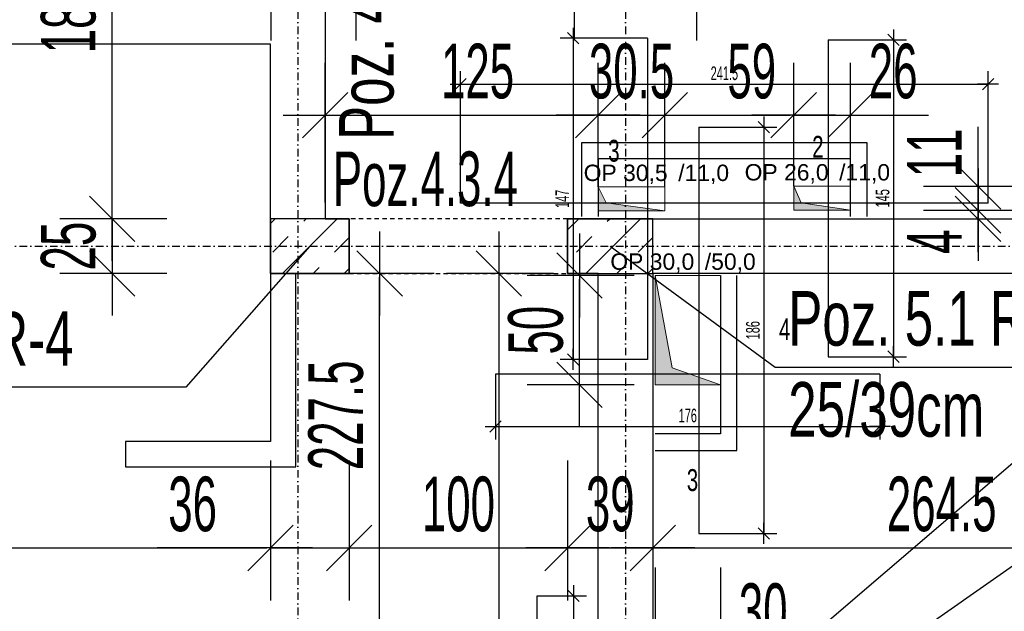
# Model space of a CAD drawing. Header units: millimetres. Extents: x -6373 to 10868, y -2819 to 2013.
# Tile 41 of 67: x 7677 to 8128, y -428 to -157. Entities that reach past the tile are written whole.
import ezdxf

# ---------------------------------------------------------------- set-up
doc = ezdxf.new("R2010")
doc.units = ezdxf.units.MM
doc.header["$LTSCALE"] = 10
doc.linetypes.add('MO', pattern=[0.7, 0.35, -0.17, 0.01, -0.17])
doc.linetypes.add('MP', pattern=[0.36, 0.2, -0.16])
for name, color, linetype in [('BA_szr', 1, 'Continuous'), ('BA_txs', 2, 'Continuous'), ('BA_wym', 1, 'Continuous'), ('BD_lpm', 1, 'MP'), ('BD_osm', 1, 'MO'), ('BD_wic', 1, 'Continuous'), ('BD_wig', 3, 'Continuous'), ('BZ_odn', 1, 'Continuous'), ('BZ_txs', 2, 'Continuous')]:
    doc.layers.add(name, color=color, linetype=linetype)
doc.layers.add('Nowe_A-Przebicia_Nr_pióra__1', color=7, linetype='Continuous', lineweight=13)
doc.layers.add('Nowe_A-Przebicia_Nr_pióra__102', color=7, linetype='Continuous', lineweight=5, true_color=0xcccccc)
doc.styles.add('BIKTS', font='bikromsw.shx', dxfattribs={"width": 0.8})
doc.styles.add('BIKWYM', font='bikromsw.shx', dxfattribs={"width": 0.6})
doc.styles.add('STYL_AUTOMATYCZNY_1', font='arial.ttf')
doc.dimstyles.new('BA_KR_100_cm', dxfattribs={"dimtxt": 25, "dimasz": 1.666667, "dimexe": 24, "dimexo": 0, "dimgap": 0, "dimtad": 0, "dimdec": 1, "dimrnd": 0.5, "dimzin": 9, "dimdsep": 46, "dimtxsty": 'BIKWYM', "dimblk": 'WYM-KR', "dimcen": 0, "dimdle": 20, "dimclrd": 256, "dimclre": 256, "dimclrt": 2, "dimadec": 0, "dimazin": 0, "dimtfac": 0.033333, "dimtdec": 1, "dimtmove": 0, "dimatfit": 3, "dimldrblk": 'WYM-KR', "dimfxl": 25, "dimfxlon": 1, "dimtvp": 0.8, "dimtolj": 1, "dimarcsym": 0})
doc.dimstyles.new('BA_KR_25_cm', dxfattribs={"dimscale": 0.25, "dimtxt": 25, "dimasz": 1.666667, "dimexe": 24, "dimexo": 0, "dimgap": 0, "dimtad": 0, "dimdec": 1, "dimrnd": 0.5, "dimzin": 9, "dimdsep": 46, "dimtxsty": 'BIKWYM', "dimblk": 'WYM-KR', "dimcen": 0, "dimdle": 20, "dimclrd": 256, "dimclre": 256, "dimclrt": 7, "dimadec": 0, "dimazin": 0, "dimtfac": 0.033333, "dimtdec": 1, "dimtmove": 0, "dimatfit": 3, "dimldrblk": 'WYM-KR', "dimfxl": 1, "dimtvp": 0.8, "dimtolj": 1, "dimarcsym": 0})
doc.dimstyles.new('BZ_ST_100_cm', dxfattribs={"dimtxt": 25, "dimasz": 1.666667, "dimexe": 24, "dimexo": 0, "dimgap": 0, "dimtad": 0, "dimdec": 1, "dimrnd": 0.5, "dimdsep": 46, "dimtxsty": 'BIKWYM', "dimblk": 'WYM-ST', "dimcen": 0, "dimdle": 20, "dimclrd": 256, "dimclre": 256, "dimclrt": 7, "dimadec": 0, "dimazin": 0, "dimtfac": 0.033333, "dimtdec": 1, "dimtix": 1, "dimtmove": 2, "dimatfit": 3, "dimldrblk": 'WYM-ST', "dimfxl": 25, "dimfxlon": 1, "dimtvp": 0.8, "dimtolj": 1, "dimtzin": 0, "dimarcsym": 0})

# ---------------------------------------------------------------- blocks, each defined once
blk = doc.blocks.new('WYM-KR')
at = {"color": 7, "linetype": 'ByBlock'}
blk.add_line((6.24, 6.24), (-6.24, -6.24), dxfattribs=at)
at = {"linetype": 'ByBlock'}
blk.add_line((11.52, 0), (-11.52, 0), dxfattribs=at)
blk = doc.blocks.new('*D389')
at = {"layer": 'BD_wic', "lineweight": -2}
for p, q in [((7987.87, -205.98), (8023.67, -205.98)), ((8017.67, -206.4), (8017.67, -391.57)), ((7987.87, -391.98), (8023.67, -391.98))]:
    blk.add_line(p, q, dxfattribs=at)
at = {"layer": 'Defpoints', "color": 0}
for p in [(7987.87, -205.98), (7987.87, -391.98), (8017.67, -391.98)]:
    blk.add_point(p, dxfattribs=at)
at = {"layer": 'BD_wic', "lineweight": -2, "xscale": 0.4166666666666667, "yscale": 0.4166666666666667, "zscale": 0.4166666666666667}
for p, rotation in [((8017.67, -205.98), 90), ((8017.67, -391.98), 270)]:
    blk.add_blockref('WYM-KR', p, dxfattribs=dict(at, rotation=rotation))
at = {"layer": 'BD_wic', "color": 7, "insert": (8012.67, -298.98), "char_height": 6.25, "attachment_point": 5, "rotation": 90, "style": 'BIKWYM'}
blk.add_mtext('\\A1;186', dxfattribs=at)
blk = doc.blocks.new('*D390')
at = {"layer": 'BD_wic', "lineweight": -2}
for p, q in [((7894.83, -319.15), (7894.83, -349.07)), ((8070.83, -319.15), (8070.83, -349.07)), ((7895.25, -343.07), (8070.42, -343.07))]:
    blk.add_line(p, q, dxfattribs=at)
at = {"layer": 'Defpoints', "color": 0}
for p in [(7894.83, -319.15), (8070.83, -319.15), (8070.83, -343.07)]:
    blk.add_point(p, dxfattribs=at)
at = {"layer": 'BD_wic', "lineweight": -2, "xscale": 0.4166666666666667, "yscale": 0.4166666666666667, "zscale": 0.4166666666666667, "rotation": 180}
blk.add_blockref('WYM-KR', (7894.83, -343.07), dxfattribs=at)
at = {"layer": 'BD_wic', "lineweight": -2, "xscale": 0.4166666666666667, "yscale": 0.4166666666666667, "zscale": 0.4166666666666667}
blk.add_blockref('WYM-KR', (8070.83, -343.07), dxfattribs=at)
at = {"layer": 'BD_wic', "color": 7, "insert": (7982.83, -338.07), "char_height": 6.25, "attachment_point": 5, "style": 'BIKWYM'}
blk.add_mtext('\\A1;176', dxfattribs=at)
blk = doc.blocks.new('*D391')
at = {"layer": 'BD_wic', "lineweight": -2}
for p, q in [((7964.32, -165.35), (7924.34, -165.35)), ((7930.34, -165.77), (7930.34, -311.94)), ((7964.32, -312.35), (7924.34, -312.35))]:
    blk.add_line(p, q, dxfattribs=at)
at = {"layer": 'Defpoints', "color": 0}
for p in [(7964.32, -165.35), (7930.34, -312.35), (7964.32, -312.35)]:
    blk.add_point(p, dxfattribs=at)
at = {"layer": 'BD_wic', "lineweight": -2, "xscale": 0.4166666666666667, "yscale": 0.4166666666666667, "zscale": 0.4166666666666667}
for p, rotation in [((7930.34, -165.35), 90), ((7930.34, -312.35), 270)]:
    blk.add_blockref('WYM-KR', p, dxfattribs=dict(at, rotation=rotation))
at = {"layer": 'BD_wic', "color": 7, "insert": (7925.34, -238.85), "char_height": 6.25, "attachment_point": 5, "rotation": 90, "style": 'BIKWYM'}
blk.add_mtext('\\A1;147', dxfattribs=at)
blk = doc.blocks.new('*D392')
at = {"layer": 'BD_wic', "lineweight": -2}
for p, q in [((8047.15, -166.1), (8083.05, -166.1)), ((8077.05, -166.52), (8077.05, -310.69)), ((8047.15, -311.1), (8083.05, -311.1))]:
    blk.add_line(p, q, dxfattribs=at)
at = {"layer": 'Defpoints', "color": 0}
for p in [(8047.15, -166.1), (8047.15, -311.1), (8077.05, -311.1)]:
    blk.add_point(p, dxfattribs=at)
at = {"layer": 'BD_wic', "lineweight": -2, "xscale": 0.4166666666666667, "yscale": 0.4166666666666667, "zscale": 0.4166666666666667}
for p, rotation in [((8077.05, -166.1), 90), ((8077.05, -311.1), 270)]:
    blk.add_blockref('WYM-KR', p, dxfattribs=dict(at, rotation=rotation))
at = {"layer": 'BD_wic', "color": 7, "insert": (8072.05, -238.6), "char_height": 6.25, "attachment_point": 5, "rotation": 90, "style": 'BIKWYM'}
blk.add_mtext('\\A1;145', dxfattribs=at)
blk = doc.blocks.new('*D393')
at = {"layer": 'BD_wic', "lineweight": -2}
for p, q in [((7878.83, -240.83), (7878.83, -180.4)), ((8120.33, -240.83), (8120.33, -180.4)), ((7879.25, -186.4), (8119.92, -186.4))]:
    blk.add_line(p, q, dxfattribs=at)
at = {"layer": 'Defpoints', "color": 0}
for p in [(8120.33, -186.4), (7878.83, -240.83), (8120.33, -240.83)]:
    blk.add_point(p, dxfattribs=at)
at = {"layer": 'BD_wic', "lineweight": -2, "xscale": 0.4166666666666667, "yscale": 0.4166666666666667, "zscale": 0.4166666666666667, "rotation": 180}
blk.add_blockref('WYM-KR', (7878.83, -186.4), dxfattribs=at)
at = {"layer": 'BD_wic', "lineweight": -2, "xscale": 0.4166666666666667, "yscale": 0.4166666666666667, "zscale": 0.4166666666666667}
blk.add_blockref('WYM-KR', (8120.33, -186.4), dxfattribs=at)
at = {"layer": 'BD_wic', "color": 7, "insert": (7999.58, -181.4), "char_height": 6.25, "attachment_point": 5, "style": 'BIKWYM'}
blk.add_mtext('\\A1;241.5', dxfattribs=at)
blk = doc.blocks.new('*D421')
at = {"layer": 'BA_wym', "lineweight": -2}
for p, q in [((7972.33, -233.35), (7972.33, -176.52)), ((8031.33, -233.1), (8031.33, -176.52)), ((7974, -200.52), (8029.67, -200.52))]:
    blk.add_line(p, q, dxfattribs=at)
at = {"layer": 'Defpoints', "color": 0}
for p in [(8031.33, -200.52), (7972.33, -233.35), (8031.33, -233.1)]:
    blk.add_point(p, dxfattribs=at)
at = {"layer": 'BA_wym', "lineweight": -2, "xscale": 1.666666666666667, "yscale": 1.666666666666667, "zscale": 1.666666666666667, "rotation": 180}
blk.add_blockref('WYM-KR', (7972.33, -200.52), dxfattribs=at)
at = {"layer": 'BA_wym', "lineweight": -2, "xscale": 1.666666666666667, "yscale": 1.666666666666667, "zscale": 1.666666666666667}
blk.add_blockref('WYM-KR', (8031.33, -200.52), dxfattribs=at)
at = {"layer": 'BA_wym', "color": 2, "insert": (8012.13, -180.52), "char_height": 25, "attachment_point": 5, "style": 'BIKWYM'}
blk.add_mtext('\\A1;59', dxfattribs=at)
blk = doc.blocks.new('*D422')
at = {"layer": 'BD_wic', "lineweight": -2}
for p, q in [((7913.87, -420.53), (7936.46, -420.53)), ((7930.46, -420.95), (7930.46, -612.07)), ((7913.87, -612.48), (7936.46, -612.48))]:
    blk.add_line(p, q, dxfattribs=at)
at = {"layer": 'Defpoints', "color": 0}
for p in [(7913.87, -420.53), (7913.87, -612.48), (7930.46, -612.48)]:
    blk.add_point(p, dxfattribs=at)
at = {"layer": 'BD_wic', "lineweight": -2, "xscale": 0.4166666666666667, "yscale": 0.4166666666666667, "zscale": 0.4166666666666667}
for p, rotation in [((7930.46, -420.53), 90), ((7930.46, -612.48), 270)]:
    blk.add_blockref('WYM-KR', p, dxfattribs=dict(at, rotation=rotation))
at = {"layer": 'BD_wic', "color": 7, "insert": (7925.46, -516.51), "char_height": 6.25, "attachment_point": 5, "rotation": 90, "style": 'BIKWYM'}
blk.add_mtext('\\A1;192', dxfattribs=at)
blk = doc.blocks.new('WYM-ST')
blk.add_hatch(color=256).paths.add_polyline_path([(-13, 2.88), (0, 0), (-13, -2.88)])
blk.add_lwpolyline([(0, 0), (-13, 2.88), (-13, -2.88), (0, 0)])
blk = doc.blocks.new('*D500')
at = {"layer": 'BA_wym', "lineweight": -2}
for p, q in [((6805.83, 853.02), (6756.83, 853.02)), ((6780.83, 851.35), (6780.83, -1192.32)), ((6805.83, -1193.98), (6756.83, -1193.98))]:
    blk.add_line(p, q, dxfattribs=at)
at = {"layer": 'Defpoints', "color": 0}
for p in [(7941.83, 853.02), (6780.83, -1193.98), (7251.83, -1193.98)]:
    blk.add_point(p, dxfattribs=at)
at = {"layer": 'BA_wym', "lineweight": -2, "xscale": 1.666666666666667, "yscale": 1.666666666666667, "zscale": 1.666666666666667}
for p, rotation in [((6780.83, 853.02), 90), ((6780.83, -1193.98), 270)]:
    blk.add_blockref('WYM-KR', p, dxfattribs=dict(at, rotation=rotation))
at = {"layer": 'BA_wym', "color": 2, "insert": (6760.83, -170.48), "char_height": 25, "attachment_point": 5, "rotation": 90, "style": 'BIKWYM'}
blk.add_mtext('\\A1;2047', dxfattribs=at)
blk = doc.blocks.new('*D537')
at = {"layer": 'BA_wym', "lineweight": -2}
for p, q in [((7276.83, -358.68), (7276.83, -422.68)), ((7791.83, -358.68), (7791.83, -422.68)), ((7278.5, -398.68), (7790.17, -398.68))]:
    blk.add_line(p, q, dxfattribs=at)
at = {"layer": 'Defpoints', "color": 0}
for p in [(7276.83, -185.05), (7791.83, -185.05), (7791.83, -398.68)]:
    blk.add_point(p, dxfattribs=at)
at = {"layer": 'BA_wym', "lineweight": -2, "xscale": 1.666666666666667, "yscale": 1.666666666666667, "zscale": 1.666666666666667, "rotation": 180}
blk.add_blockref('WYM-KR', (7276.83, -398.68), dxfattribs=at)
at = {"layer": 'BA_wym', "lineweight": -2, "xscale": 1.666666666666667, "yscale": 1.666666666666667, "zscale": 1.666666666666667}
blk.add_blockref('WYM-KR', (7791.83, -398.68), dxfattribs=at)
at = {"layer": 'BA_wym', "color": 2, "insert": (7554.79, -378.68), "char_height": 25, "attachment_point": 5, "style": 'BIKWYM'}
blk.add_mtext('\\A1;515', dxfattribs=at)
blk = doc.blocks.new('*D538')
at = {"layer": 'BA_wym', "lineweight": -2}
for p, q in [((7791.83, -358.68), (7791.83, -422.68)), ((7827.83, -358.68), (7827.83, -422.68)), ((7790.17, -398.68), (7739.93, -398.68)), ((7791.83, -398.68), (7827.83, -398.68)), ((7829.5, -398.68), (7831.17, -398.68))]:
    blk.add_line(p, q, dxfattribs=at)
at = {"layer": 'Defpoints', "color": 0}
for p in [(7791.83, -272.98), (7827.83, -272.98), (7827.83, -398.68)]:
    blk.add_point(p, dxfattribs=at)
at = {"layer": 'BA_wym', "lineweight": -2, "xscale": 1.666666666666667, "yscale": 1.666666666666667, "zscale": 1.666666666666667}
blk.add_blockref('WYM-KR', (7791.83, -398.68), dxfattribs=at)
at = {"layer": 'BA_wym', "lineweight": -2, "xscale": 1.666666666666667, "yscale": 1.666666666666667, "zscale": 1.666666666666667, "rotation": 180}
blk.add_blockref('WYM-KR', (7827.83, -398.68), dxfattribs=at)
at = {"layer": 'BA_wym', "color": 2, "insert": (7756.12, -378.68), "char_height": 25, "attachment_point": 5, "style": 'BIKWYM'}
blk.add_mtext('\\A1;36', dxfattribs=at)
blk = doc.blocks.new('*D539')
at = {"layer": 'BA_wym', "lineweight": -2}
for p, q in [((7827.83, -358.68), (7827.83, -422.68)), ((7927.83, -358.68), (7927.83, -422.68)), ((7829.5, -398.68), (7926.17, -398.68))]:
    blk.add_line(p, q, dxfattribs=at)
at = {"layer": 'Defpoints', "color": 0}
for p in [(7827.83, -272.98), (7927.83, -272.98), (7927.83, -398.68)]:
    blk.add_point(p, dxfattribs=at)
at = {"layer": 'BA_wym', "lineweight": -2, "xscale": 1.666666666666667, "yscale": 1.666666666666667, "zscale": 1.666666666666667, "rotation": 180}
blk.add_blockref('WYM-KR', (7827.83, -398.68), dxfattribs=at)
at = {"layer": 'BA_wym', "lineweight": -2, "xscale": 1.666666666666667, "yscale": 1.666666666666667, "zscale": 1.666666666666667}
blk.add_blockref('WYM-KR', (7927.83, -398.68), dxfattribs=at)
at = {"layer": 'BA_wym', "color": 2, "insert": (7877.83, -378.68), "char_height": 25, "attachment_point": 5, "style": 'BIKWYM'}
blk.add_mtext('\\A1;100', dxfattribs=at)
blk = doc.blocks.new('*D540')
at = {"layer": 'BA_wym', "lineweight": -2}
for p, q in [((7927.83, -358.68), (7927.83, -422.68)), ((7966.83, -358.68), (7966.83, -422.68)), ((7929.5, -398.68), (7965.17, -398.68))]:
    blk.add_line(p, q, dxfattribs=at)
at = {"layer": 'Defpoints', "color": 0}
for p in [(7927.83, -272.98), (7966.83, -272.98), (7966.83, -398.68)]:
    blk.add_point(p, dxfattribs=at)
at = {"layer": 'BA_wym', "lineweight": -2, "xscale": 1.666666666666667, "yscale": 1.666666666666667, "zscale": 1.666666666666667, "rotation": 180}
blk.add_blockref('WYM-KR', (7927.83, -398.68), dxfattribs=at)
at = {"layer": 'BA_wym', "lineweight": -2, "xscale": 1.666666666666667, "yscale": 1.666666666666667, "zscale": 1.666666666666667}
blk.add_blockref('WYM-KR', (7966.83, -398.68), dxfattribs=at)
at = {"layer": 'BA_wym', "color": 2, "insert": (7947.33, -378.68), "char_height": 25, "attachment_point": 5, "style": 'BIKWYM'}
blk.add_mtext('\\A1;39', dxfattribs=at)
blk = doc.blocks.new('*D541')
at = {"layer": 'BA_wym', "lineweight": -2}
for p, q in [((7966.83, -358.68), (7966.83, -422.68)), ((8231.33, -358.68), (8231.33, -422.68)), ((7968.5, -398.68), (8229.67, -398.68))]:
    blk.add_line(p, q, dxfattribs=at)
at = {"layer": 'Defpoints', "color": 0}
for p in [(7966.83, -272.98), (8231.33, -272.98), (8231.33, -398.68)]:
    blk.add_point(p, dxfattribs=at)
at = {"layer": 'BA_wym', "lineweight": -2, "xscale": 1.666666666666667, "yscale": 1.666666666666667, "zscale": 1.666666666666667, "rotation": 180}
blk.add_blockref('WYM-KR', (7966.83, -398.68), dxfattribs=at)
at = {"layer": 'BA_wym', "lineweight": -2, "xscale": 1.666666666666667, "yscale": 1.666666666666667, "zscale": 1.666666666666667}
blk.add_blockref('WYM-KR', (8231.33, -398.68), dxfattribs=at)
at = {"layer": 'BA_wym', "color": 2, "insert": (8099.08, -378.68), "char_height": 25, "attachment_point": 5, "style": 'BIKWYM'}
blk.add_mtext('\\A1;264.5', dxfattribs=at)
blk = doc.blocks.new('*D551')
at = {"layer": 'BA_wym', "lineweight": -2}
for p, q in [((7735.6, -101.87), (7767.02, -101.87)), ((7767.02, -101.87), (7811.38, -142.29)), ((7791.88, -102.29), (7791.88, -166.29)), ((7830.88, -102.29), (7830.88, -166.29)), ((7790.21, -142.29), (7788.54, -142.29)), ((7791.88, -142.29), (7830.88, -142.29)), ((7832.54, -142.29), (7834.21, -142.29))]:
    blk.add_line(p, q, dxfattribs=at)
at = {"layer": 'Defpoints', "color": 0}
for p in [(7791.88, -62.98), (7830.88, -62.98), (7830.88, -142.29)]:
    blk.add_point(p, dxfattribs=at)
at = {"layer": 'BA_wym', "lineweight": -2, "xscale": 1.666666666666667, "yscale": 1.666666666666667, "zscale": 1.666666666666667}
blk.add_blockref('WYM-KR', (7791.88, -142.29), dxfattribs=at)
at = {"layer": 'BA_wym', "lineweight": -2, "xscale": 1.666666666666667, "yscale": 1.666666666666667, "zscale": 1.666666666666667, "rotation": 180}
blk.add_blockref('WYM-KR', (7830.88, -142.29), dxfattribs=at)
at = {"layer": 'BA_wym', "color": 2, "insert": (7751.31, -81.87), "char_height": 25, "attachment_point": 5, "style": 'BIKWYM'}
blk.add_mtext('\\A1;39', dxfattribs=at)
blk = doc.blocks.new('*D552')
at = {"layer": 'BA_wym', "lineweight": -2}
for p, q in [((7830.88, -102.29), (7830.88, -166.29)), ((7930.88, -102.29), (7930.88, -166.29)), ((7832.54, -142.29), (7929.21, -142.29))]:
    blk.add_line(p, q, dxfattribs=at)
at = {"layer": 'Defpoints', "color": 0}
for p in [(7830.88, -62.98), (7930.88, -62.98), (7930.88, -142.29)]:
    blk.add_point(p, dxfattribs=at)
at = {"layer": 'BA_wym', "lineweight": -2, "xscale": 1.666666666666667, "yscale": 1.666666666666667, "zscale": 1.666666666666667, "rotation": 180}
blk.add_blockref('WYM-KR', (7830.88, -142.29), dxfattribs=at)
at = {"layer": 'BA_wym', "lineweight": -2, "xscale": 1.666666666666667, "yscale": 1.666666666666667, "zscale": 1.666666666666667}
blk.add_blockref('WYM-KR', (7930.88, -142.29), dxfattribs=at)
at = {"layer": 'BA_wym', "color": 2, "insert": (7887.78, -122.29), "char_height": 25, "attachment_point": 5, "style": 'BIKWYM'}
blk.add_mtext('\\A1;100', dxfattribs=at)
blk = doc.blocks.new('*D553')
at = {"layer": 'BA_wym', "lineweight": -2}
for p, q in [((7930.88, -102.29), (7930.88, -166.29)), ((7986.83, -102.29), (7986.83, -166.29)), ((7932.54, -142.29), (7985.17, -142.29))]:
    blk.add_line(p, q, dxfattribs=at)
at = {"layer": 'Defpoints', "color": 0}
for p in [(7930.88, -62.98), (7986.83, -62.98), (7986.83, -142.29)]:
    blk.add_point(p, dxfattribs=at)
at = {"layer": 'BA_wym', "lineweight": -2, "xscale": 1.666666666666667, "yscale": 1.666666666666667, "zscale": 1.666666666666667, "rotation": 180}
blk.add_blockref('WYM-KR', (7930.88, -142.29), dxfattribs=at)
at = {"layer": 'BA_wym', "lineweight": -2, "xscale": 1.666666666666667, "yscale": 1.666666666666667, "zscale": 1.666666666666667}
blk.add_blockref('WYM-KR', (7986.83, -142.29), dxfattribs=at)
at = {"layer": 'BA_wym', "color": 2, "insert": (7958.85, -122.29), "char_height": 25, "attachment_point": 5, "style": 'BIKWYM'}
blk.add_mtext('\\A1;56', dxfattribs=at)
blk = doc.blocks.new('*D554')
at = {"layer": 'BA_wym', "lineweight": -2}
for p, q in [((7986.83, -102.29), (7986.83, -166.29)), ((8150.83, -102.29), (8150.83, -166.29)), ((7988.5, -142.29), (8149.17, -142.29))]:
    blk.add_line(p, q, dxfattribs=at)
at = {"layer": 'Defpoints', "color": 0}
for p in [(7986.83, -62.98), (8150.83, -62.98), (8150.83, -142.29)]:
    blk.add_point(p, dxfattribs=at)
at = {"layer": 'BA_wym', "lineweight": -2, "xscale": 1.666666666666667, "yscale": 1.666666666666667, "zscale": 1.666666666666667, "rotation": 180}
blk.add_blockref('WYM-KR', (7986.83, -142.29), dxfattribs=at)
at = {"layer": 'BA_wym', "lineweight": -2, "xscale": 1.666666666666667, "yscale": 1.666666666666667, "zscale": 1.666666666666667}
blk.add_blockref('WYM-KR', (8150.83, -142.29), dxfattribs=at)
at = {"layer": 'BA_wym', "color": 2, "insert": (8068.83, -122.29), "char_height": 25, "attachment_point": 5, "style": 'BIKWYM'}
blk.add_mtext('\\A1;164', dxfattribs=at)
blk = doc.blocks.new('*D565')
at = {"layer": 'BA_wym', "lineweight": -2}
for p, q in [((7744.32, -62.98), (7695.32, -62.98)), ((7719.32, -246.32), (7719.32, -64.65)), ((7744.32, -247.98), (7695.32, -247.98))]:
    blk.add_line(p, q, dxfattribs=at)
at = {"layer": 'Defpoints', "color": 0}
for p in [(7719.32, -62.98), (7791.83, -62.98), (7791.83, -247.98)]:
    blk.add_point(p, dxfattribs=at)
at = {"layer": 'BA_wym', "lineweight": -2, "xscale": 1.666666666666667, "yscale": 1.666666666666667, "zscale": 1.666666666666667}
for p, rotation in [((7719.32, -62.98), 90), ((7719.32, -247.98), 270)]:
    blk.add_blockref('WYM-KR', p, dxfattribs=dict(at, rotation=rotation))
at = {"layer": 'BA_wym', "color": 2, "insert": (7699.32, -155.48), "char_height": 25, "attachment_point": 5, "rotation": 90, "style": 'BIKWYM'}
blk.add_mtext('\\A1;185', dxfattribs=at)
blk = doc.blocks.new('*D566')
at = {"layer": 'BA_wym', "lineweight": -2}
for p, q in [((7719.32, -246.32), (7719.32, -244.65)), ((7744.32, -247.98), (7695.32, -247.98)), ((7719.32, -247.98), (7719.32, -272.98)), ((7744.32, -272.98), (7695.32, -272.98)), ((7719.32, -274.65), (7719.32, -276.32))]:
    blk.add_line(p, q, dxfattribs=at)
at = {"layer": 'Defpoints', "color": 0}
for p in [(7791.83, -247.98), (7719.32, -272.98), (7791.83, -272.98)]:
    blk.add_point(p, dxfattribs=at)
at = {"layer": 'BA_wym', "lineweight": -2, "xscale": 1.666666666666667, "yscale": 1.666666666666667, "zscale": 1.666666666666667}
for p, rotation in [((7719.32, -247.98), 270), ((7719.32, -272.98), 90)]:
    blk.add_blockref('WYM-KR', p, dxfattribs=dict(at, rotation=rotation))
at = {"layer": 'BA_wym', "color": 2, "insert": (7699.32, -260.48), "char_height": 25, "attachment_point": 5, "rotation": 90, "style": 'BIKWYM'}
blk.add_mtext('\\A1;25', dxfattribs=at)
blk = doc.blocks.new('*D567')
at = {"layer": 'BA_wym', "lineweight": -2}
for p, q in [((7921.32, -272.98), (7872.32, -272.98)), ((7896.32, -274.65), (7896.32, -996.32)), ((7921.32, -997.98), (7872.32, -997.98))]:
    blk.add_line(p, q, dxfattribs=at)
at = {"layer": 'Defpoints', "color": 0}
for p in [(7936.32, -272.98), (7896.32, -997.98), (7936.32, -997.98)]:
    blk.add_point(p, dxfattribs=at)
at = {"layer": 'BA_wym', "lineweight": -2, "xscale": 1.666666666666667, "yscale": 1.666666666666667, "zscale": 1.666666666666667}
for p, rotation in [((7896.32, -272.98), 90), ((7896.32, -997.98), 270)]:
    blk.add_blockref('WYM-KR', p, dxfattribs=dict(at, rotation=rotation))
at = {"layer": 'BA_wym', "color": 2, "insert": (7876.32, -635.48), "char_height": 25, "attachment_point": 5, "rotation": 90, "style": 'BIKWYM'}
blk.add_mtext('\\A1;725', dxfattribs=at)
blk = doc.blocks.new('*D588')
at = {"layer": 'BA_wym', "lineweight": -2}
for p, q in [((7866.76, -272.98), (7817.76, -272.98)), ((7841.76, -498.87), (7841.76, -274.65)), ((7866.76, -500.53), (7817.76, -500.53))]:
    blk.add_line(p, q, dxfattribs=at)
at = {"layer": 'Defpoints', "color": 0}
for p in [(7841.76, -272.98), (7881.76, -272.98), (7892.51, -500.53)]:
    blk.add_point(p, dxfattribs=at)
at = {"layer": 'BA_wym', "lineweight": -2, "xscale": 1.666666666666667, "yscale": 1.666666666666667, "zscale": 1.666666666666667}
for p, rotation in [((7841.76, -272.98), 90), ((7841.76, -500.53), 270)]:
    blk.add_blockref('WYM-KR', p, dxfattribs=dict(at, rotation=rotation))
at = {"layer": 'BA_wym', "color": 2, "insert": (7821.76, -337.96), "char_height": 25, "attachment_point": 5, "rotation": 90, "style": 'BIKWYM'}
blk.add_mtext('\\A1;227.5', dxfattribs=at)
blk = doc.blocks.new('*D591')
at = {"layer": 'BA_wym', "lineweight": -2}
for p, q in [((7967.83, -407.54), (7967.83, -471.54)), ((7997.83, -407.54), (7997.83, -471.54)), ((7966.17, -447.54), (7964.5, -447.54)), ((7997.83, -447.54), (7967.83, -447.54)), ((7999.5, -447.54), (8033.55, -447.54))]:
    blk.add_line(p, q, dxfattribs=at)
at = {"layer": 'Defpoints', "color": 0}
for p in [(7967.83, -323.98), (7997.83, -323.98), (7967.83, -447.54)]:
    blk.add_point(p, dxfattribs=at)
at = {"layer": 'BA_wym', "lineweight": -2, "xscale": 1.666666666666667, "yscale": 1.666666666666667, "zscale": 1.666666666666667}
blk.add_blockref('WYM-KR', (7967.83, -447.54), dxfattribs=at)
at = {"layer": 'BA_wym', "lineweight": -2, "xscale": 1.666666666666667, "yscale": 1.666666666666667, "zscale": 1.666666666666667, "rotation": 180}
blk.add_blockref('WYM-KR', (7997.83, -447.54), dxfattribs=at)
at = {"layer": 'BA_wym', "color": 2, "insert": (8017.36, -427.54), "char_height": 25, "attachment_point": 5, "style": 'BIKWYM'}
blk.add_mtext('\\A1;30', dxfattribs=at)
blk = doc.blocks.new('*D593')
at = {"layer": 'BA_wym', "lineweight": -2}
for p, q in [((7958.29, -273.98), (7909.29, -273.98)), ((7933.29, -322.32), (7933.29, -275.65)), ((7958.29, -323.98), (7909.29, -323.98))]:
    blk.add_line(p, q, dxfattribs=at)
at = {"layer": 'Defpoints', "color": 0}
for p in [(7933.29, -273.98), (7973.29, -273.98), (7973.29, -323.98)]:
    blk.add_point(p, dxfattribs=at)
at = {"layer": 'BA_wym', "lineweight": -2, "xscale": 1.666666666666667, "yscale": 1.666666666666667, "zscale": 1.666666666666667}
for p, rotation in [((7933.29, -273.98), 90), ((7933.29, -323.98), 270)]:
    blk.add_blockref('WYM-KR', p, dxfattribs=dict(at, rotation=rotation))
at = {"layer": 'BA_wym', "color": 2, "insert": (7913.29, -298.98), "char_height": 25, "attachment_point": 5, "rotation": 90, "style": 'BIKWYM'}
blk.add_mtext('\\A1;50', dxfattribs=at)
blk = doc.blocks.new('*D603')
at = {"layer": 'BA_wym', "lineweight": -2}
for p, q in [((7816.83, -240.52), (7816.83, -176.52)), ((7941.83, -233.35), (7941.83, -176.52)), ((7818.5, -200.52), (7940.17, -200.52))]:
    blk.add_line(p, q, dxfattribs=at)
at = {"layer": 'Defpoints', "color": 0}
for p in [(7941.83, -200.52), (7941.83, -233.35), (7816.83, -247.98)]:
    blk.add_point(p, dxfattribs=at)
at = {"layer": 'BA_wym', "lineweight": -2, "xscale": 1.666666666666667, "yscale": 1.666666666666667, "zscale": 1.666666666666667, "rotation": 180}
blk.add_blockref('WYM-KR', (7816.83, -200.52), dxfattribs=at)
at = {"layer": 'BA_wym', "lineweight": -2, "xscale": 1.666666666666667, "yscale": 1.666666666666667, "zscale": 1.666666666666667}
blk.add_blockref('WYM-KR', (7941.83, -200.52), dxfattribs=at)
at = {"layer": 'BA_wym', "color": 2, "insert": (7886.57, -180.52), "char_height": 25, "attachment_point": 5, "style": 'BIKWYM'}
blk.add_mtext('\\A1;125', dxfattribs=at)
blk = doc.blocks.new('*D604')
at = {"layer": 'BA_wym', "lineweight": -2}
for p, q in [((7941.83, -233.35), (7941.83, -176.52)), ((7972.33, -233.35), (7972.33, -176.52)), ((7940.17, -200.52), (7938.5, -200.52)), ((7941.83, -200.52), (7972.33, -200.52)), ((7974, -200.52), (7975.67, -200.52))]:
    blk.add_line(p, q, dxfattribs=at)
at = {"layer": 'Defpoints', "color": 0}
for p in [(7972.33, -200.52), (7941.83, -233.35), (7972.33, -233.35)]:
    blk.add_point(p, dxfattribs=at)
at = {"layer": 'BA_wym', "lineweight": -2, "xscale": 1.666666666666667, "yscale": 1.666666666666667, "zscale": 1.666666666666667}
blk.add_blockref('WYM-KR', (7941.83, -200.52), dxfattribs=at)
at = {"layer": 'BA_wym', "lineweight": -2, "xscale": 1.666666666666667, "yscale": 1.666666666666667, "zscale": 1.666666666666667, "rotation": 180}
blk.add_blockref('WYM-KR', (7972.33, -200.52), dxfattribs=at)
at = {"layer": 'BA_wym', "color": 2, "insert": (7957.08, -180.52), "char_height": 25, "attachment_point": 5, "style": 'BIKWYM'}
blk.add_mtext('\\A1;30.5', dxfattribs=at)
blk = doc.blocks.new('*D605')
at = {"layer": 'BA_wym', "lineweight": -2}
for p, q in [((7972.33, -233.35), (7972.33, -176.52)), ((8031.33, -233.1), (8031.33, -176.52)), ((7974, -200.52), (8029.67, -200.52))]:
    blk.add_line(p, q, dxfattribs=at)
at = {"layer": 'Defpoints', "color": 0}
for p in [(8031.33, -200.52), (7972.33, -233.35), (8031.33, -233.1)]:
    blk.add_point(p, dxfattribs=at)
at = {"layer": 'BA_wym', "lineweight": -2, "xscale": 1.666666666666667, "yscale": 1.666666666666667, "zscale": 1.666666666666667, "rotation": 180}
blk.add_blockref('WYM-KR', (7972.33, -200.52), dxfattribs=at)
at = {"layer": 'BA_wym', "lineweight": -2, "xscale": 1.666666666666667, "yscale": 1.666666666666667, "zscale": 1.666666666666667}
blk.add_blockref('WYM-KR', (8031.33, -200.52), dxfattribs=at)
at = {"layer": 'BA_wym', "color": 2, "insert": (8012.13, -180.52), "char_height": 25, "attachment_point": 5, "style": 'BIKWYM'}
blk.add_mtext('\\A1;59', dxfattribs=at)
blk = doc.blocks.new('*D606')
at = {"layer": 'BA_wym', "lineweight": -2}
for p, q in [((8031.33, -233.1), (8031.33, -176.52)), ((8057.33, -233.1), (8057.33, -176.52)), ((8029.67, -200.52), (8028, -200.52)), ((8031.33, -200.52), (8057.33, -200.52)), ((8059, -200.52), (8093.05, -200.52))]:
    blk.add_line(p, q, dxfattribs=at)
at = {"layer": 'Defpoints', "color": 0}
for p in [(8057.33, -200.52), (8031.33, -233.1), (8057.33, -233.1)]:
    blk.add_point(p, dxfattribs=at)
at = {"layer": 'BA_wym', "lineweight": -2, "xscale": 1.666666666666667, "yscale": 1.666666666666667, "zscale": 1.666666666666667}
blk.add_blockref('WYM-KR', (8031.33, -200.52), dxfattribs=at)
at = {"layer": 'BA_wym', "lineweight": -2, "xscale": 1.666666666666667, "yscale": 1.666666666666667, "zscale": 1.666666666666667, "rotation": 180}
blk.add_blockref('WYM-KR', (8057.33, -200.52), dxfattribs=at)
at = {"layer": 'BA_wym', "color": 2, "insert": (8076.86, -180.52), "char_height": 25, "attachment_point": 5, "style": 'BIKWYM'}
blk.add_mtext('\\A1;26', dxfattribs=at)
blk = doc.blocks.new('*D607')
at = {"layer": 'BA_wym', "lineweight": -2}
for p, q in [((8115.73, -242.44), (8115.73, -240.77)), ((8090.73, -244.1), (8139.73, -244.1)), ((8115.73, -244.1), (8115.73, -247.98)), ((8090.73, -247.98), (8139.73, -247.98)), ((8115.73, -249.65), (8115.73, -265.6))]:
    blk.add_line(p, q, dxfattribs=at)
at = {"layer": 'Defpoints', "color": 0}
for p in [(8057.33, -244.1), (8075.73, -247.98), (8115.73, -247.98)]:
    blk.add_point(p, dxfattribs=at)
at = {"layer": 'BA_wym', "lineweight": -2, "xscale": 1.666666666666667, "yscale": 1.666666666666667, "zscale": 1.666666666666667}
for p, rotation in [((8115.73, -244.1), 270), ((8115.73, -247.98), 90)]:
    blk.add_blockref('WYM-KR', p, dxfattribs=dict(at, rotation=rotation))
at = {"layer": 'BA_wym', "color": 2, "insert": (8095.73, -258.46), "char_height": 25, "attachment_point": 5, "rotation": 90, "style": 'BIKWYM'}
blk.add_mtext('\\A1;4', dxfattribs=at)
blk = doc.blocks.new('*D608')
at = {"layer": 'BA_wym', "lineweight": -2}
for p, q in [((8115.73, -231.44), (8115.73, -205.96)), ((8090.73, -233.1), (8139.73, -233.1)), ((8115.73, -244.1), (8115.73, -233.1)), ((8090.73, -244.1), (8139.73, -244.1)), ((8115.73, -245.77), (8115.73, -247.44))]:
    blk.add_line(p, q, dxfattribs=at)
at = {"layer": 'Defpoints', "color": 0}
for p in [(8057.33, -233.1), (8115.73, -233.1), (8057.33, -244.1)]:
    blk.add_point(p, dxfattribs=at)
at = {"layer": 'BA_wym', "lineweight": -2, "xscale": 1.666666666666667, "yscale": 1.666666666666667, "zscale": 1.666666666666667}
for p, rotation in [((8115.73, -233.1), 270), ((8115.73, -244.1), 90)]:
    blk.add_blockref('WYM-KR', p, dxfattribs=dict(at, rotation=rotation))
at = {"layer": 'BA_wym', "color": 2, "insert": (8095.73, -217.86), "char_height": 25, "attachment_point": 5, "rotation": 90, "style": 'BIKWYM'}
blk.add_mtext('\\A1;11', dxfattribs=at)
blk = doc.blocks.new('*D641')
at = {"layer": 'BA_wym', "lineweight": -2}
for p, q in [((7080.83, -1559.44), (7080.83, -1623.44)), ((10027.83, -1559.44), (10027.83, -1623.44)), ((7082.5, -1599.44), (10026.17, -1599.44))]:
    blk.add_line(p, q, dxfattribs=at)
at = {"layer": 'Defpoints', "color": 0}
for p in [(7080.83, -95.48), (10027.83, -95.48), (10027.83, -1599.44)]:
    blk.add_point(p, dxfattribs=at)
at = {"layer": 'BA_wym', "lineweight": -2, "xscale": 1.666666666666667, "yscale": 1.666666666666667, "zscale": 1.666666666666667, "rotation": 180}
blk.add_blockref('WYM-KR', (7080.83, -1599.44), dxfattribs=at)
at = {"layer": 'BA_wym', "lineweight": -2, "xscale": 1.666666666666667, "yscale": 1.666666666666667, "zscale": 1.666666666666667}
blk.add_blockref('WYM-KR', (10027.83, -1599.44), dxfattribs=at)
at = {"layer": 'BA_wym', "color": 2, "insert": (8554.33, -1579.44), "char_height": 25, "attachment_point": 5, "style": 'BIKWYM'}
blk.add_mtext('\\A1;2947', dxfattribs=at)
blk = doc.blocks.new('*D730')
at = {"layer": 'BA_wym', "lineweight": -2}
for p, q in [((6765.83, 973.02), (6716.83, 973.02)), ((6740.83, 971.36), (6740.83, -1192.32)), ((6765.83, -1193.98), (6716.83, -1193.98))]:
    blk.add_line(p, q, dxfattribs=at)
at = {"layer": 'Defpoints', "color": 0}
for p in [(7935.83, 973.02), (6740.83, -1193.98), (7251.83, -1193.98)]:
    blk.add_point(p, dxfattribs=at)
at = {"layer": 'BA_wym', "lineweight": -2, "xscale": 1.666666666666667, "yscale": 1.666666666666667, "zscale": 1.666666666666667}
for p, rotation in [((6740.83, 973.02), 90), ((6740.83, -1193.98), 270)]:
    blk.add_blockref('WYM-KR', p, dxfattribs=dict(at, rotation=rotation))
at = {"layer": 'BA_wym', "color": 2, "insert": (6720.83, -110.48), "char_height": 25, "attachment_point": 5, "rotation": 90, "style": 'BIKWYM'}
blk.add_mtext('\\A1;2167', dxfattribs=at)

msp = doc.modelspace()

# ---------------------------------------------------------------- hatches: boundary and pattern name
at = {"layer": 'BA_szr'}
h = msp.add_hatch(dxfattribs=at)
h.set_pattern_fill('BIK_ZELBET', color=256, scale=100, angle=45, pattern_type=2)
h.set_pattern_definition([(45, (-3824.945, -1316.835), (-14.142136, 14.142136), []), (45, (-3832.016, -1309.764), (-14.142136, 14.142136), [10, -10])])
h.paths.add_polyline_path([(7791.83, -272.98), (7827.83, -272.98), (7827.83, -247.98), (7791.83, -247.98)])
h = msp.add_hatch(dxfattribs=at)
h.set_pattern_fill('BIK_ZELBET', color=256, scale=100, angle=45, pattern_type=2)
h.set_pattern_definition([(45, (-3685.945, -1316.835), (-14.142136, 14.142136), []), (45, (-3693.016, -1309.764), (-14.142136, 14.142136), [10, -10])])
h.paths.add_polyline_path([(7927.83, -272.98), (7966.83, -272.98), (7966.83, -247.98), (7927.83, -247.98)])
at = {"layer": 'Nowe_A-Przebicia_Nr_pióra__102', "linetype": 'Continuous', "lineweight": 5, "true_color": 0xcccccc}
for points in [[(7972.33, -244.35), (7941.83, -244.35), (7941.83, -233.35), (7945.53, -240.65)], [(8057.33, -244.1), (8031.33, -244.1), (8031.33, -233.1), (8034.75, -240.69)], [(7997.83, -323.98), (7967.83, -323.98), (7967.83, -273.98), (7975.66, -316.16)]]:
    msp.add_hatch(color=254, dxfattribs=at).paths.add_polyline_path(points)

# ---------------------------------------------------------------- linework, layer by layer
at = {"layer": 'BD_lpm'}
msp.add_lwpolyline([(7827.83, -272.98), (7927.83, -272.98), (7927.83, -247.98), (7827.83, -247.98)], close=True, dxfattribs=at)
at = {"layer": 'BD_osm', "color": 5}
msp.add_line((7802.83, -260.48), (7952.83, -260.48), dxfattribs=at)
at = {"layer": 'BD_osm'}
for points in [[(7804.33, 1513.02), (7804.33, -1699.44)], [(7954.33, 1513.02), (7954.33, -1699.44)], [(6640.83, -260.48), (10467.83, -260.48)]]:
    msp.add_lwpolyline(points, dxfattribs=at)
at = {"layer": 'BD_wic', "color": 5}
for p, q in [((6144.22, -2060.46), (10867.69, 1981.8)), ((7964.32, -165.35), (7964.32, -312.35)), ((8047.15, -166.1), (8047.15, -311.1)), ((7987.87, -205.98), (7987.87, -391.98)), ((8120.33, -240.83), (7878.83, -240.83)), ((8070.83, -319.15), (7894.83, -319.15)), ((7913.87, -612.48), (7913.87, -420.53))]:
    msp.add_line(p, q, dxfattribs=at)
at = {"layer": 'BD_wic'}
for points in [[(7251.83, -1022.98), (9856.83, 802.02)], [(7934.33, -246.98), (7934.33, -212.98), (8064.86, -212.98), (8064.86, -246.98)], [(8057.36, -246.98), (8057.36, -220.48), (7941.83, -220.48), (7941.83, -246.98)], [(7791.83, -272.98), (7791.83, -349.98), (7725.32, -349.98), (7725.32, -361.48), (7803.33, -361.48), (7803.33, -272.98)], [(7967.83, -353.98), (8005.33, -353.98), (8005.33, -273.98)], [(7997.83, -273.98), (7997.83, -346.48), (7967.83, -346.48)]]:
    msp.add_lwpolyline(points, dxfattribs=at)
at = {"layer": 'BD_wig'}
for points in [[(7251.83, -45.48), (7276.83, -45.48), (7276.83, -142.98), (7791.83, -142.98), (7791.83, -37.98), (7830.88, -37.98), (7830.88, -62.98), (7816.83, -62.98), (7816.83, -247.98), (7827.83, -247.98), (7827.83, -272.98), (7791.83, -272.98), (7791.83, -167.98), (7276.83, -167.98), (7276.83, -305.48), (7251.83, -305.48), (7251.83, -45.48)], [(7874.34, -1022.98), (7874.34, -997.98), (7941.83, -997.98), (7941.83, -272.98), (7927.83, -272.98), (7927.83, -247.98), (8231.33, -247.98), (8231.33, -272.98), (7966.83, -272.98), (7966.83, -997.98), (8004.33, -997.98), (8004.33, -1022.98), (7874.34, -1022.98)]]:
    msp.add_lwpolyline(points, dxfattribs=at)
for points in [[(7791.83, -272.98), (7827.83, -272.98), (7827.83, -247.98), (7791.83, -247.98)], [(7927.83, -272.98), (7966.83, -272.98), (7966.83, -247.98), (7927.83, -247.98)]]:
    msp.add_lwpolyline(points, close=True, dxfattribs=at)
at = {"layer": 'Nowe_A-Przebicia_Nr_pióra__1', "color": 7, "linetype": 'Continuous', "lineweight": 13}
for p, q in [((7945.53, -240.65), (7941.83, -233.35)), ((7941.83, -233.35), (7972.33, -233.35)), ((7941.83, -244.35), (7941.83, -233.35)), ((7972.33, -233.35), (7972.33, -244.35)), ((8034.75, -240.69), (8031.33, -233.1)), ((8031.33, -233.1), (8057.33, -233.1)), ((8031.33, -244.1), (8031.33, -233.1)), ((8057.33, -233.1), (8057.33, -244.1)), ((7972.33, -244.35), (7945.53, -240.65)), ((8057.33, -244.1), (8034.75, -240.69)), ((7972.33, -244.35), (7941.83, -244.35)), ((8057.33, -244.1), (8031.33, -244.1)), ((7975.66, -316.16), (7967.83, -273.98)), ((7967.83, -273.98), (7997.83, -273.98)), ((7967.83, -323.98), (7967.83, -273.98)), ((7997.83, -273.98), (7997.83, -323.98)), ((7997.83, -323.98), (7975.66, -316.16)), ((7997.83, -323.98), (7967.83, -323.98))]:
    msp.add_line(p, q, dxfattribs=at)

# ---------------------------------------------------------------- texts
at = {"layer": 'BA_txs', "style": 'BIKTS', "width": 0.7}
msp.add_text('Poz. 4.4', height=25, rotation=90, dxfattribs=at).set_placement((7848.16, -211.92))
at = {"layer": 'BA_txs', "style": 'BIKTS', "width": 0.6}
msp.add_text('Poz.4.3.4', height=25, dxfattribs=at).set_placement((7820.34, -242.18))
at = {"layer": 'BZ_txs', "color": 3, "char_height": 10, "width": 452.0462, "attachment_point": 1, "style": 'BIKTS'}
for s, insert in [('{\\W0.7;3}', (7946.4, -211.83)), ('{\\W0.7;2}', (8039.79, -210.02)), ('{\\W0.7;4}', (8024.6, -293.53)), ('{\\W0.7;3}', (7982.38, -362.58))]:
    msp.add_mtext(s, dxfattribs=dict(at, insert=insert))
at = {"layer": 'BZ_txs', "char_height": 25, "width": 452.0462, "attachment_point": 1, "style": 'BIKTS'}
for s, insert in [('{\\W0.7;Poz. 5.1 R-5\\P\\A1;25/39cm}', (8028.82, -281.06)), ('{\\W0.7;Poz. 5.1 R-4\\P\\A1;25/36cm}', (7571.57, -290.29))]:
    msp.add_mtext(s, dxfattribs=dict(at, insert=insert))
at = {"layer": 'Nowe_A-Przebicia_Nr_pióra__1', "color": 7, "lineweight": 13, "style": 'STYL_AUTOMATYCZNY_1'}
for s, p in [('OP 30,5', (7935.17, -230.69)), (' /11,0', (7975.54, -230.69)), ('OP 26,0', (8008.87, -230.44)), (' /11,0', (8049.23, -230.44)), ('OP 30,0', (7947.37, -271.32)), (' /50,0', (7987.73, -271.32))]:
    msp.add_text(s, height=7.5, dxfattribs=at).set_placement(p)

# ---------------------------------------------------------------- dimensions: what is measured, and where the dimension line sits
at = {"layer": 'BA_wym'}
for base, p1, p2, picture, middle in [((6740.83, -1193.98), (7935.83, 973.02), (7251.83, -1193.98), '*D730', (6720.83, -110.48)), ((6780.83, -1193.98), (7941.83, 853.02), (7251.83, -1193.98), '*D500', (6760.83, -170.48)), ((7719.32, -62.98), (7791.83, -247.98), (7791.83, -62.98), '*D565', (7699.32, -155.48)), ((8115.73, -233.1), (8057.33, -244.1), (8057.33, -233.1), '*D608', (8095.73, -217.86)), ((8115.73, -247.98), (8057.33, -244.1), (8075.73, -247.98), '*D607', (8095.73, -258.46)), ((7896.32, -997.98), (7936.32, -272.98), (7936.32, -997.98), '*D567', (7876.32, -635.48)), ((7933.29, -273.98), (7973.29, -323.98), (7973.29, -273.98), '*D593', (7913.29, -298.98))]:
    dim = msp.add_linear_dim(base=base, p1=p1, p2=p2, angle=90, dimstyle='BA_KR_100_cm', override={"dimatfit": 1}, dxfattribs=at)
    dim.commit()
    dim.dimension.update_dxf_attribs({"geometry": picture, "text_midpoint": middle})
for base, p1, p2, override, picture, middle in [((7830.88, -142.29), (7791.88, -62.98), (7830.88, -62.98), {"dimtmove": 1, "dimatfit": 1, "dimfxl": 40}, '*D551', (7767.02, -101.87)), ((7930.88, -142.29), (7830.88, -62.98), (7930.88, -62.98), {"dimtmove": 1, "dimatfit": 1, "dimfxl": 40}, '*D552', (7887.78, -142.29)), ((7941.83, -200.52), (7816.83, -247.98), (7941.83, -233.35), {"dimatfit": 1, "dimfxl": 40}, '*D603', (7886.57, -200.52)), ((7972.33, -200.52), (7941.83, -233.35), (7972.33, -233.35), {"dimblk": 'WYM-KR', "dimatfit": 1, "dimfxl": 40}, '*D604', (7957.08, -200.52)), ((8031.33, -200.52), (7972.33, -233.35), (8031.33, -233.1), {"dimtmove": 1, "dimatfit": 1, "dimfxl": 40}, '*D421', (8012.13, -200.52)), ((8031.33, -200.52), (7972.33, -233.35), (8031.33, -233.1), {"dimtmove": 1, "dimatfit": 1, "dimfxl": 40}, '*D605', (8012.13, -200.52)), ((7791.83, -398.68), (7276.83, -185.05), (7791.83, -185.05), {"dimtmove": 1, "dimatfit": 1, "dimfxl": 40}, '*D537', (7554.79, -398.68)), ((7827.83, -398.68), (7791.83, -272.98), (7827.83, -272.98), {"dimblk": 'WYM-KR', "dimatfit": 1, "dimfxl": 40}, '*D538', (7756.12, -398.68))]:
    dim = msp.add_linear_dim(base=base, p1=p1, p2=p2, dimstyle='BA_KR_100_cm', override=override, dxfattribs=at)
    dim.commit()
    dim.dimension.update_dxf_attribs({"geometry": picture, "text_midpoint": middle, "dimtype": 160})
for base, p1, p2, override, picture, middle in [((7986.8318, -142.2923), (7930.8769, -62.9834), (7986.8318, -62.9834), {"dimtmove": 1, "dimatfit": 1, "dimfxl": 40}, '*D553', (7958.8543, -122.2923)), ((8150.83, -142.29), (7986.83, -62.98), (8150.83, -62.98), {"dimtmove": 1, "dimatfit": 1, "dimfxl": 40}, '*D554', (8068.83, -122.29)), ((10027.83, -1599.44), (7080.83, -95.48), (10027.83, -95.48), {"dimatfit": 1, "dimfxl": 40}, '*D641', (8554.33, -1579.44)), ((8057.33, -200.52), (8031.33, -233.1), (8057.33, -233.1), {"dimtmove": 0, "dimatfit": 1, "dimfxl": 40}, '*D606', (8076.86, -180.52)), ((7927.83, -398.68), (7827.83, -272.98), (7927.83, -272.98), {"dimtmove": 1, "dimatfit": 1, "dimfxl": 40}, '*D539', (7877.83, -378.68)), ((7966.83, -398.68), (7927.83, -272.98), (7966.83, -272.98), {"dimtmove": 1, "dimatfit": 1, "dimfxl": 40}, '*D540', (7947.33, -378.68)), ((8231.33, -398.68), (7966.83, -272.98), (8231.33, -272.98), {"dimtmove": 1, "dimatfit": 1, "dimfxl": 40}, '*D541', (8099.08, -378.68))]:
    dim = msp.add_linear_dim(base=base, p1=p1, p2=p2, dimstyle='BA_KR_100_cm', override=override, dxfattribs=at)
    dim.commit()
    dim.dimension.update_dxf_attribs({"geometry": picture, "text_midpoint": middle})
for base, p1, p2, angle, override, picture, middle in [((7719.32, -272.98), (7791.83, -247.98), (7791.83, -272.98), 90, {"dimatfit": 1}, '*D566', (7719.32, -260.48)), ((7841.7572, -272.9837), (7892.512, -500.5322), (7881.7572, -272.9837), 90, {"dimatfit": 1}, '*D588', (7841.7572, -337.9589)), ((7967.83, -447.54), (7997.83, -323.98), (7967.83, -323.98), 180, {"dimatfit": 1, "dimfxl": 40}, '*D591', (8017.36, -447.54))]:
    dim = msp.add_linear_dim(base=base, p1=p1, p2=p2, angle=angle, dimstyle='BA_KR_100_cm', override=override, dxfattribs=at)
    dim.commit()
    dim.dimension.update_dxf_attribs({"geometry": picture, "text_midpoint": middle, "dimtype": 160})
at = {"layer": 'BD_wic', "color": 5}
for base, p1, p2, picture, middle in [((7930.34, -312.35), (7964.32, -165.35), (7964.32, -312.35), '*D391', (7925.34, -238.85)), ((8077.05, -311.1), (8047.15, -166.1), (8047.15, -311.1), '*D392', (8072.05, -238.6)), ((8017.67, -391.98), (7987.87, -205.98), (7987.87, -391.98), '*D389', (8012.67, -298.98)), ((7930.4571, -612.4831), (7913.8682, -420.5322), (7913.8682, -612.4831), '*D422', (7925.4571, -516.5076))]:
    dim = msp.add_linear_dim(base=base, p1=p1, p2=p2, angle=90, dimstyle='BA_KR_25_cm', dxfattribs=at)
    dim.commit()
    dim.dimension.update_dxf_attribs({"geometry": picture, "text_midpoint": middle})
for base, p1, p2, picture, middle in [((8120.33, -186.4), (7878.83, -240.83), (8120.33, -240.83), '*D393', (7999.58, -181.4)), ((8070.83, -343.07), (7894.83, -319.15), (8070.83, -319.15), '*D390', (7982.83, -338.07))]:
    dim = msp.add_linear_dim(base=base, p1=p1, p2=p2, dimstyle='BA_KR_25_cm', dxfattribs=at)
    dim.commit()
    dim.dimension.update_dxf_attribs({"geometry": picture, "text_midpoint": middle})

# ---------------------------------------------------------------- leaders
at = {"layer": 'BZ_odn', "has_arrowhead": 0}
for points in [[(7809.83, -260.48), (7753.09, -325.09), (7566.71, -325.09)], [(7947.33, -260.48), (8022.88, -315.86), (8214.02, -315.86)]]:
    msp.add_leader(points, dimstyle='BZ_ST_100_cm', dxfattribs=at)

doc.saveas('drawing.dxf')
